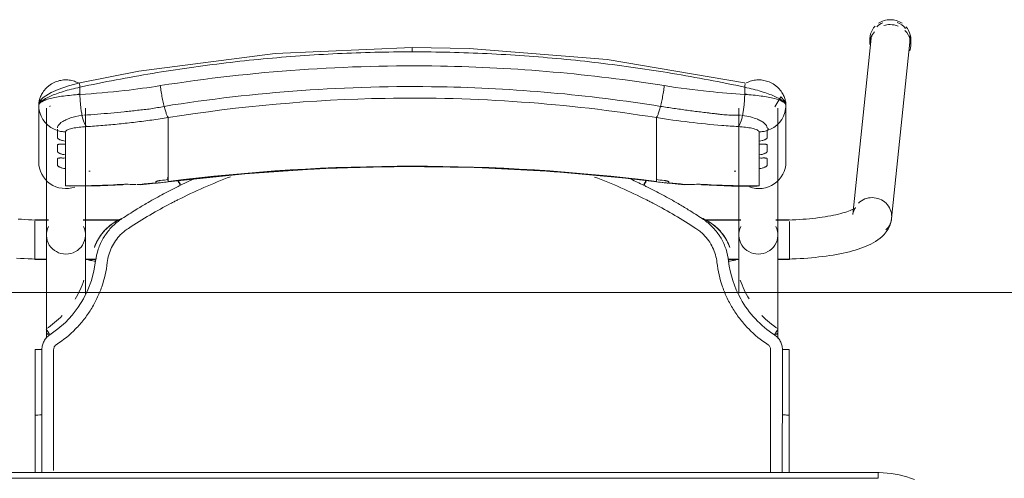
# Model space of a CAD drawing. Header units: metres. Extents: x 3 to 43.5, y -74 to -48.5.
# Tile 156 of 209: x 35.614 to 36.136, y -53.58 to -53.337. Entities that reach past the tile are written whole.
import ezdxf

# ---------------------------------------------------------------- set-up
doc = ezdxf.new("R2010")
doc.units = ezdxf.units.M
doc.layers.add('G-ANNO-SYMB', color=7, linetype='Continuous', lineweight=9)
doc.layers.add('I-FURN', color=7, linetype='Continuous', lineweight=18)

# ---------------------------------------------------------------- blocks, each defined once
blk = doc.blocks.new('ConjuntoParaAlunoTamanho6 - CJA06_ConjuntoParaAlunoTamanho6-V47-1PAV - FRIGORÍFICA')
at = {"layer": 'I-FURN', "color": 253, "true_color": 0xaaaaaa}
for p, q in [((0.24321, 0.29526), (0.23354, 0.20182)), ((0.24254, 0.29456), (0.24254, 0.29197)), ((0.25413, 0.19969), (0.2638, 0.29312)), ((0.2643, 0.29197), (0.2643, 0.29456)), ((-0.1979, 0.25969), (-0.1979, 0.22964)), ((-0.19734, 0.2558), (-0.19665, 0.25395)), ((-0.19385, 0.25812), (-0.19385, 0.19097)), ((-0.19207, 0.25896), (-0.19202, 0.25906)), ((-0.19202, 0.25906), (-0.19192, 0.25949)), ((-0.17315, 0.19097), (-0.17315, 0.25812)), ((0.17315, 0.25812), (0.17315, 0.19097)), ((0.19385, 0.19097), (0.19385, 0.25812)), ((0.19685, 0.25395), (0.19754, 0.2558)), ((0.1981, 0.22964), (0.1981, 0.25969)), ((-0.19665, 0.25395), (-0.1957, 0.25221)), ((-0.1957, 0.25221), (-0.19451, 0.25062)), ((-0.17493, 0.25435), (-0.17437, 0.25441)), ((-0.12923, 0.2438), (-0.12923, 0.25317)), ((0.12943, 0.2438), (0.12943, 0.25317)), ((0.17457, 0.25441), (0.17513, 0.25435)), ((0.19471, 0.25062), (0.1959, 0.25221)), ((0.1959, 0.25221), (0.19685, 0.25395)), ((-0.18366, 0.24073), (-0.18366, 0.23904)), ((-0.12923, 0.24214), (-0.12923, 0.2438)), ((-0.12923, 0.24214), (-0.12923, 0.23653)), ((0.12943, 0.24214), (0.12943, 0.2438)), ((0.12943, 0.24214), (0.12943, 0.23653)), ((0.18386, 0.23904), (0.18386, 0.24073)), ((-0.12923, 0.23653), (-0.12923, 0.23486)), ((-0.12923, 0.23486), (-0.12923, 0.22925)), ((0.12943, 0.23653), (0.12943, 0.23486)), ((0.12943, 0.23486), (0.12943, 0.22925)), ((-0.18366, 0.23345), (-0.18366, 0.23176)), ((0.18386, 0.23176), (0.18386, 0.23345)), ((-0.18366, 0.22617), (-0.18366, 0.21701)), ((-0.12923, 0.22925), (-0.12923, 0.22759)), ((-0.12923, 0.22759), (-0.12923, 0.22197)), ((0.12943, 0.22759), (0.12943, 0.22925)), ((0.12943, 0.22759), (0.12943, 0.22197)), ((0.18386, 0.21701), (0.18386, 0.22617)), ((-0.12923, 0.22197), (-0.12923, 0.22031)), ((-0.11598, 0.22048), (-0.1227, 0.21732)), ((0.12943, 0.22031), (0.12943, 0.22197)), ((-0.18366, 0.21701), (-0.1818, 0.21679)), ((-0.14414, 0.21757), (-0.12926, 0.21915)), ((0.12946, 0.21915), (0.14434, 0.21757)), ((0.17944, 0.21689), (0.18173, 0.21678)), ((-0.19271, 0.19894), (-0.2, 0.19894)), ((-0.2, 0.19844), (-0.2, 0.19411)), ((-0.19271, 0.19879), (-0.19385, 0.19879)), ((-0.19385, 0.19879), (-0.19385, 0.19845)), ((-0.19385, 0.19845), (-0.19385, 0.19764)), ((-0.15474, 0.19894), (-0.17429, 0.19894)), ((-0.15494, 0.19879), (-0.17429, 0.19879)), ((0.17429, 0.19894), (0.15474, 0.19894)), ((0.17429, 0.19879), (0.15494, 0.19879)), ((0.2, 0.19894), (0.19271, 0.19894)), ((0.19385, 0.19879), (0.19271, 0.19879)), ((0.19385, 0.19845), (0.19385, 0.19879)), ((0.19385, 0.19764), (0.19385, 0.19845)), ((-0.2, 0.19393), (-0.2, 0.18575)), ((-0.19385, 0.19367), (-0.19385, 0.1916)), ((0.19385, 0.1916), (0.19385, 0.19367)), ((0.2, 0.1938), (0.2, 0.19814)), ((0.2, 0.18573), (0.2, 0.19364)), ((-0.2, 0.18573), (-0.2, 0.17922)), ((-0.19385, 0.18688), (-0.19385, 0.18582)), ((-0.19385, 0.18371), (-0.19385, 0.18582)), ((0.19385, 0.18582), (0.19385, 0.18688)), ((0.19385, 0.18371), (0.19385, 0.18582)), ((0.2, 0.17794), (0.2, 0.1856)), ((-0.2, 0.17916), (-0.2, 0.17794)), ((-0.2, 0.17794), (-0.19377, 0.17794)), ((-0.19385, 0.17809), (-0.19385, 0.17951)), ((-0.17323, 0.17794), (-0.1676, 0.17794)), ((-0.17268, 0.17809), (-0.16757, 0.17809)), ((0.16757, 0.17809), (0.17268, 0.17809)), ((0.1676, 0.17794), (0.17323, 0.17794)), ((0.19377, 0.17794), (0.2, 0.17794)), ((0.19385, 0.17809), (0.19385, 0.17951)), ((-0.19385, 0.13857), (-0.19385, 0.13643)), ((0.19385, 0.13604), (0.19385, 0.13857)), ((-0.19983, 0.13021), (-0.19982, 0.0953)), ((0.19983, 0.13021), (0.19982, 0.0953)), ((-0.19982, 0.06488), (-0.19982, 0.0953)), ((-0.19982, 0.0953), (-0.19982, 0.09529)), ((-0.19623, 0.09556), (-0.19738, 0.09554)), ((0.19982, 0.06497), (0.19982, 0.0953)), ((0.247, 0.06497), (-0.247, 0.06497)), ((0.247, 0.06497), (-0.247, 0.06497)), ((0.247, 0.06497), (0.247, 0.06197))]:
    blk.add_line(p, q, dxfattribs=at)
at = {"layer": 'I-FURN', "color": 253, "true_color": 0xaaaaaa, "flags": 128}
for points in [[(0.0001, 0.2904), (-0.07267, 0.28721), (-0.14486, 0.2777), (-0.17603, 0.27161)], [(0.17623, 0.27161), (0.10331, 0.28398), (0.03018, 0.28985), (0.0001, 0.2904)], [(-0.17603, 0.27161), (-0.18218, 0.26997), (-0.18761, 0.26812), (-0.19131, 0.26652), (-0.19557, 0.2639), (-0.19708, 0.26226), (-0.19765, 0.26113), (-0.1979, 0.25971)], [(-0.17607, 0.26928), (-0.17607, 0.26831), (-0.17607, 0.26734), (-0.17607, 0.26637), (-0.17607, 0.2654)], [(0.17627, 0.2654), (0.17627, 0.26637), (0.17627, 0.26734), (0.17627, 0.26831), (0.17627, 0.26928)], [(0.1981, 0.25971), (0.19792, 0.26092), (0.19739, 0.26208), (0.1954, 0.2642), (0.19227, 0.25896)], [(-0.1979, 0.24468), (-0.1979, 0.2522), (-0.1979, 0.25971)], [(-0.1979, 0.25883), (-0.1979, 0.25218), (-0.1979, 0.24467), (-0.1979, 0.23715), (-0.1979, 0.22964)], [(-0.19787, 0.25883), (-0.19776, 0.25773), (-0.19734, 0.2558)], [(0.19754, 0.2558), (0.19796, 0.25773), (0.19807, 0.25883)], [(0.1981, 0.25971), (0.1981, 0.2522), (0.1981, 0.24468)], [(0.1981, 0.22964), (0.1981, 0.23715), (0.1981, 0.24467), (0.1981, 0.25218), (0.1981, 0.25883)], [(-0.19451, 0.25062), (-0.19311, 0.2492), (-0.19152, 0.24799)], [(0.19172, 0.24799), (0.19331, 0.2492), (0.19471, 0.25062)], [(-0.19152, 0.24799), (-0.18977, 0.24701), (-0.1879, 0.24628)], [(-0.1879, 0.24243), (-0.1879, 0.24339), (-0.1879, 0.24435), (-0.1879, 0.24532), (-0.1879, 0.24628)], [(-0.18366, 0.24561), (-0.18366, 0.24439), (-0.18366, 0.24317), (-0.18366, 0.24195), (-0.18366, 0.24073)], [(0.18386, 0.24073), (0.18386, 0.24195), (0.18386, 0.24317), (0.18386, 0.24439), (0.18386, 0.24561)], [(0.1881, 0.24628), (0.18997, 0.24701), (0.19172, 0.24799)], [(0.1881, 0.24628), (0.1881, 0.24532), (0.1881, 0.24435), (0.1881, 0.24339), (0.1881, 0.24243)], [(-0.1879, 0.23515), (-0.1879, 0.23603), (-0.1879, 0.23692), (-0.1879, 0.2378), (-0.1879, 0.23868)], [(-0.18366, 0.23904), (-0.18366, 0.23764), (-0.18366, 0.23624), (-0.18366, 0.23485), (-0.18366, 0.23345)], [(0.18386, 0.23345), (0.18386, 0.23485), (0.18386, 0.23624), (0.18386, 0.23764), (0.18386, 0.23904)], [(0.1881, 0.23868), (0.1881, 0.2378), (0.1881, 0.23692), (0.1881, 0.23603), (0.1881, 0.23515)], [(-0.1879, 0.22787), (-0.1879, 0.22876), (-0.1879, 0.22964), (-0.1879, 0.23052), (-0.1879, 0.23141)], [(-0.18366, 0.23176), (-0.18366, 0.23036), (-0.18366, 0.22897), (-0.18366, 0.22757), (-0.18366, 0.22617)], [(0.18386, 0.22617), (0.18386, 0.22757), (0.18386, 0.22897), (0.18386, 0.23036), (0.18386, 0.23176)], [(0.1881, 0.23141), (0.1881, 0.23052), (0.1881, 0.22964), (0.1881, 0.22876), (0.1881, 0.22787)], [(-0.12926, 0.21915), (-0.08865, 0.22342), (-0.0479, 0.2261), (-0.00707, 0.22717), (0.03376, 0.22666), (0.07455, 0.22454), (0.11521, 0.22083), (0.12946, 0.21915)], [(-0.12923, 0.22031), (-0.12923, 0.22007), (-0.12923, 0.21984), (-0.12923, 0.21961), (-0.12923, 0.21937)], [(0.12943, 0.21937), (0.12943, 0.21961), (0.12943, 0.21984), (0.12943, 0.22007), (0.12943, 0.22031)], [(-0.18111, 0.21677), (-0.16533, 0.21701), (-0.15331, 0.21761)], [(-0.1359, 0.2187), (-0.1359, 0.21878), (-0.1359, 0.21886), (-0.1359, 0.21893), (-0.1359, 0.21901)], [(0.1361, 0.21901), (0.1361, 0.21893), (0.1361, 0.21886), (0.1361, 0.21878), (0.1361, 0.2187)], [(0.15351, 0.21761), (0.16928, 0.2169), (0.18131, 0.21677)], [(0.18173, 0.21678), (0.18279, 0.21686), (0.18386, 0.21701)], [(-0.2088, 0.1994), (-0.207, 0.19926), (-0.20518, 0.19913), (-0.20334, 0.19903), (-0.20148, 0.19894), (-0.19961, 0.19888), (-0.19772, 0.19883), (-0.19583, 0.1988), (-0.19394, 0.19879), (-0.19385, 0.19879)], [(0.23507, 0.20536), (0.23501, 0.20531), (0.23482, 0.20518), (0.23451, 0.20499), (0.23408, 0.20476), (0.23355, 0.20449), (0.23291, 0.2042), (0.23217, 0.20389), (0.23133, 0.20358), (0.23041, 0.20326), (0.22941, 0.20294), (0.22832, 0.20262), (0.22717, 0.2023), (0.22594, 0.20199), (0.22464, 0.20169), (0.22328, 0.2014), (0.22186, 0.20112), (0.22039, 0.20086), (0.21886, 0.2006), (0.21729, 0.20036), (0.21567, 0.20014), (0.214, 0.19993), (0.2123, 0.19973), (0.21057, 0.19956), (0.2088, 0.1994), (0.207, 0.19926), (0.20518, 0.19913), (0.20334, 0.19903), (0.20148, 0.19894), (0.19961, 0.19888), (0.19772, 0.19883), (0.19583, 0.1988), (0.19394, 0.19879), (0.19385, 0.19879)], [(0.23354, 0.20182), (0.23373, 0.20287), (0.23403, 0.20376), (0.23437, 0.20445), (0.23469, 0.20492), (0.23492, 0.20521), (0.23505, 0.20534), (0.23507, 0.20536)], [(-0.20967, 0.1787), (-0.20763, 0.17855), (-0.20558, 0.17842), (-0.20352, 0.17831), (-0.20144, 0.17823), (-0.19935, 0.17816), (-0.19725, 0.17811), (-0.19515, 0.17809), (-0.19385, 0.17809)], [(0.25413, 0.19969), (0.25375, 0.19762), (0.25311, 0.19572), (0.25226, 0.19403), (0.25129, 0.19256), (0.25023, 0.19128), (0.24913, 0.19017), (0.24799, 0.18919), (0.24683, 0.18832), (0.24563, 0.18753), (0.24441, 0.18681), (0.24316, 0.18615), (0.24188, 0.18553), (0.24055, 0.18496), (0.23919, 0.18441), (0.23778, 0.1839), (0.23633, 0.18341), (0.23483, 0.18295), (0.2333, 0.18251), (0.23171, 0.1821), (0.23008, 0.1817), (0.22841, 0.18133), (0.2267, 0.18098), (0.22495, 0.18064), (0.22315, 0.18033), (0.22132, 0.18004), (0.21946, 0.17976), (0.21756, 0.17951), (0.21562, 0.17928), (0.21366, 0.17906), (0.21168, 0.17887), (0.20967, 0.1787), (0.20763, 0.17855), (0.20558, 0.17842), (0.20352, 0.17831), (0.20144, 0.17823), (0.19935, 0.17816), (0.19725, 0.17811), (0.19515, 0.17809), (0.19385, 0.17809)], [(-0.19385, 0.13857), (-0.19385, 0.14057), (-0.19385, 0.14257), (-0.19385, 0.14457), (-0.19385, 0.14656), (-0.19385, 0.14855), (-0.19385, 0.15053), (-0.19385, 0.15249), (-0.19385, 0.15444), (-0.19385, 0.15637), (-0.19385, 0.15827), (-0.19385, 0.16015), (-0.19385, 0.162), (-0.19385, 0.16382), (-0.19385, 0.1656), (-0.19385, 0.16735), (-0.19385, 0.16905), (-0.19385, 0.17071), (-0.19385, 0.17233), (-0.19385, 0.1739), (-0.19385, 0.17541), (-0.19385, 0.17687), (-0.19385, 0.17828), (-0.19385, 0.17963), (-0.19385, 0.18092), (-0.19385, 0.18215), (-0.19385, 0.18331), (-0.19385, 0.18441), (-0.19385, 0.18544), (-0.19385, 0.1864), (-0.19385, 0.18729), (-0.19385, 0.1881), (-0.19385, 0.18885), (-0.19385, 0.18951), (-0.19385, 0.19011), (-0.19385, 0.19062), (-0.19385, 0.19097)], [(-0.17315, 0.19097), (-0.17315, 0.19051), (-0.17315, 0.18998), (-0.17315, 0.18937), (-0.17315, 0.18869), (-0.17315, 0.18793), (-0.17315, 0.1871), (-0.17315, 0.18619), (-0.17315, 0.18522), (-0.17315, 0.18417), (-0.17315, 0.18306), (-0.17315, 0.18188), (-0.17315, 0.18064), (-0.17315, 0.17934), (-0.17315, 0.17798), (-0.17315, 0.17656), (-0.17315, 0.17508), (-0.17315, 0.17355), (-0.17315, 0.17198), (-0.17315, 0.17035), (-0.17315, 0.16868), (-0.17315, 0.16696), (-0.17315, 0.16521), (-0.17315, 0.16342), (-0.17315, 0.16159), (-0.17315, 0.15974)], [(0.17315, 0.16015), (0.17315, 0.162), (0.17315, 0.16382), (0.17315, 0.1656), (0.17315, 0.16735), (0.17315, 0.16905), (0.17315, 0.17071), (0.17315, 0.17233), (0.17315, 0.1739), (0.17315, 0.17541), (0.17315, 0.17687), (0.17315, 0.17828), (0.17315, 0.17963), (0.17315, 0.18092), (0.17315, 0.18215), (0.17315, 0.18331), (0.17315, 0.18441), (0.17315, 0.18544), (0.17315, 0.1864), (0.17315, 0.18729), (0.17315, 0.1881), (0.17315, 0.18885), (0.17315, 0.18951), (0.17315, 0.19011), (0.17315, 0.19062), (0.17315, 0.19097)], [(0.19385, 0.19097), (0.19385, 0.19051), (0.19385, 0.18998), (0.19385, 0.18937), (0.19385, 0.18869), (0.19385, 0.18793), (0.19385, 0.1871), (0.19385, 0.18619), (0.19385, 0.18522), (0.19385, 0.18417), (0.19385, 0.18306), (0.19385, 0.18188), (0.19385, 0.18064), (0.19385, 0.17934), (0.19385, 0.17798), (0.19385, 0.17656), (0.19385, 0.17508), (0.19385, 0.17355), (0.19385, 0.17198), (0.19385, 0.17035), (0.19385, 0.16868), (0.19385, 0.16696), (0.19385, 0.16521), (0.19385, 0.16342), (0.19385, 0.16159), (0.19385, 0.15974), (0.19385, 0.15785), (0.19385, 0.15594), (0.19385, 0.15401), (0.19385, 0.15206), (0.19385, 0.15009), (0.19385, 0.14811), (0.19385, 0.14612), (0.19385, 0.14413), (0.19385, 0.14213), (0.19385, 0.14013), (0.19385, 0.13857)], [(-0.16841, 0.18438), (-0.16841, 0.18437), (-0.16841, 0.18435), (-0.16841, 0.18434), (-0.16841, 0.18432)], [(0.16841, 0.18432), (0.16841, 0.18434), (0.16841, 0.18435), (0.16841, 0.18437), (0.16841, 0.18438)], [(-0.16774, 0.17706), (-0.16861, 0.17188), (-0.16997, 0.16679), (-0.17181, 0.16185), (-0.17415, 0.15713), (-0.17693, 0.15265), (-0.18013, 0.14846), (-0.18374, 0.14461), (-0.18771, 0.14113), (-0.19199, 0.13805)], [(-0.19623, 0.13025), (-0.19623, 0.12331), (-0.19623, 0.11637), (-0.19623, 0.10942), (-0.19623, 0.10249), (-0.19623, 0.09556)], [(0.19623, 0.13025), (0.19623, 0.12639), (0.19623, 0.12254), (0.19623, 0.11868), (0.19623, 0.11483), (0.19623, 0.11097), (0.19623, 0.10712), (0.19623, 0.10327), (0.19623, 0.09941), (0.19623, 0.09556)], [(-0.19738, 0.09554), (-0.19841, 0.0955), (-0.1992, 0.09544), (-0.19969, 0.09537), (-0.19982, 0.0953)], [(0.2662, 0.06136), (0.26421, 0.06209), (0.2622, 0.06274), (0.26015, 0.06331), (0.25809, 0.06379), (0.25601, 0.0642), (0.25391, 0.06451), (0.25181, 0.06475), (0.24969, 0.0649), (0.24757, 0.06496), (0.247, 0.06497)], [(0.247, 0.06197), (0.1235, 0.06197), (0, 0.06197), (-0.1235, 0.06197), (-0.247, 0.06197)], [(-0.247, 0.06197), (-0.1235, 0.06197), (0, 0.06197), (0.1235, 0.06197), (0.247, 0.06197)]]:
    blk.add_lwpolyline(points, dxfattribs=at)
at = {"layer": 'I-FURN', "color": 253, "true_color": 0xaaaaaa}
for centre, major_axis, ratio, start_param, end_param in [((0.25351, 0.29419), (-0.01029, 0.00107), 0.967158, 5.223081, 5.597593), ((0.25342, 0.29456), (0.01088, 0), 0.965926, 1.570796, 2.182166), ((0.25342, 0.29456), (-0.01088, 0), 0.965926, 4.098128, 4.712389), ((0.25351, 0.29419), (-0.01029, 0.00107), 0.967158, 3.921544, 4.46746), ((0.25342, 0.29456), (0.01088, 0), 0.965926, 2.404321, 3.312013), ((0.25342, 0.29197), (0.01088, 0), 0.965926, 2.446266, 3.141593), ((0.25342, 0.29197), (0.01088, 0), 0.965926, 1.581694, 1.883969), ((0.25342, 0.29197), (0.01088, 0), 0.965926, 1.176355, 1.570796), ((0.25342, 0.29197), (0.01088, 0), 0.965926, 5.959867, 7.062609), ((0.25342, 0.29456), (0.01088, 0), 0.965926, 6.052088, 6.985956), ((0.25351, 0.29419), (-0.01029, 0.00107), 0.967158, 6.102343, 6.382991), ((0.25351, 0.29419), (-0.01029, 0.00107), 0.967158, 3.141593, 3.502975), ((-0.1835, 0.22964), (-0.0144, 0), 0.978148, 0, 1.909658), ((0.0001, -0.77117), (1.0209, 0), 0.978148, 1.443771, 1.697822), ((0.1837, 0.22964), (0.0144, 0), 0.978148, 4.362105, 6.283185), ((-0.17927, 0.60128), (0.385, 0), 0.978148, 4.732926, 4.735013), ((0.0001, -0.77159), (1.0211, 0), 0.978148, 1.634309, 1.697822), ((0.0001, -0.77159), (1.0211, 0), 0.978148, 1.443771, 1.633569), ((0.17947, 0.60128), (0.385, 0), 0.978148, 4.689765, 4.691852), ((-0.17927, 0.60356), (0.395, 0), 0.978148, 4.828782, 4.839414), ((-0.1305, 0.22908), (-0.00124, 0.00992), 0.026339, 2.463316, 2.789234), ((0.17947, 0.60356), (0.395, 0), 0.978148, 4.585364, 4.595996), ((-0.17927, 0.60336), (0.395, 0), 0.978148, 4.701279, 4.780293), ((-0.14501, 0.22754), (-0.00087, 0.00996), 0.018501, 2.957526, 3.350225), ((-0.17927, 0.60263), (0.395, 0), 0.978148, 4.801491, 4.822541), ((-0.17927, 0.60221), (0.3948, 0), 0.978148, 4.828842, 4.839414), ((0.17947, 0.60221), (0.3948, 0), 0.978148, 4.585364, 4.595936), ((0.17947, 0.60263), (0.395, 0), 0.978148, 4.602237, 4.623287), ((0.14521, 0.22754), (0.00087, 0.00996), 0.018501, 2.93296, 3.325659), ((0.17947, 0.60336), (0.395, 0), 0.978148, 4.644485, 4.723499), ((0.24383, 0.20075), (-0.01029, 0.00107), 0.967158, 4.812195, 5.597593), ((0.24383, 0.20075), (-0.01029, 0.00107), 0.967158, 3.241398, 4.812195), ((0.24383, 0.20075), (-0.01029, 0.00107), 0.967158, 2.456, 3.241398), ((-0.1835, 0.19097), (0.01035, 0), 0.978148, 2.686587, 4.712389), ((-0.1835, 0.19097), (0.01035, 0), 0.978148, 4.712389, 6.738191), ((0.1835, 0.19097), (0.01035, 0), 0.978148, 2.686587, 4.712389), ((0.1835, 0.19097), (0.01035, 0), 0.978148, 4.712389, 6.738191), ((-0.1835, 0.13857), (0.01035, 0), 0.069756, 2.648425, 3.665191), ((0.1835, 0.13857), (0.01035, 0), 0.069756, 5.759587, 6.776353)]:
    blk.add_ellipse(centre, major_axis=major_axis, ratio=ratio, start_param=start_param, end_param=end_param, dxfattribs=at)
for points in [[(-0.03953, 0.28708), (-0.04612, 0.28677), (-0.05271, 0.28638), (-0.05929, 0.28591)], [(-0.01972, 0.28779), (-0.02633, 0.28763), (-0.03293, 0.2874), (-0.03953, 0.28708)], [(0.0001, 0.28802), (-0.00651, 0.28802), (-0.01312, 0.28795), (-0.01972, 0.28779)], [(0.0001, 0.29036), (0.0001, 0.29029), (0.0001, 0.29001), (0.0001, 0.28916), (0.0001, 0.28841), (0.0001, 0.28802)], [(0.01992, 0.28779), (0.01332, 0.28795), (0.00671, 0.28802), (0.0001, 0.28802)], [(0.03973, 0.28708), (0.03313, 0.2874), (0.02653, 0.28763), (0.01992, 0.28779)], [(0.0595, 0.28591), (0.05292, 0.28638), (0.04633, 0.28677), (0.03973, 0.28708)], [(-0.09864, 0.28217), (-0.10517, 0.28139), (-0.11169, 0.28054), (-0.11819, 0.27961)], [(-0.07901, 0.28427), (-0.08557, 0.28365), (-0.09211, 0.28295), (-0.09864, 0.28217)], [(-0.05929, 0.28591), (-0.06588, 0.28544), (-0.07245, 0.28489), (-0.07901, 0.28427)], [(0.07921, 0.28427), (0.07265, 0.28489), (0.06608, 0.28544), (0.0595, 0.28591)], [(0.09885, 0.28217), (0.09232, 0.28294), (0.08577, 0.28365), (0.07921, 0.28427)], [(0.11839, 0.27961), (0.11189, 0.28054), (0.10538, 0.28139), (0.09885, 0.28217)], [(-0.13762, 0.27661), (-0.14407, 0.27553), (-0.15051, 0.27438), (-0.15692, 0.27316)], [(-0.11819, 0.27961), (-0.12468, 0.27869), (-0.13116, 0.27768), (-0.13762, 0.27661)], [(0.13782, 0.27661), (0.13136, 0.27768), (0.12489, 0.27868), (0.11839, 0.27961)], [(0.15712, 0.27316), (0.15071, 0.27438), (0.14427, 0.27553), (0.13782, 0.27661)], [(-0.15692, 0.27316), (-0.16332, 0.27194), (-0.16971, 0.27065), (-0.17607, 0.26928)], [(0.17627, 0.26928), (0.16991, 0.27065), (0.16353, 0.27194), (0.15712, 0.27316)], [(0.17627, 0.26928), (0.17633, 0.26966), (0.17642, 0.27037), (0.17644, 0.2712), (0.17636, 0.27149), (0.1763, 0.27156)], [(-0.13346, 0.2701), (-0.13339, 0.26956), (-0.13324, 0.26848), (-0.133, 0.26684), (-0.13272, 0.2652), (-0.13242, 0.26359), (-0.13211, 0.26203), (-0.13178, 0.26053), (-0.13155, 0.25959), (-0.13144, 0.25914)], [(0.13164, 0.25914), (0.13175, 0.25959), (0.13198, 0.26053), (0.13231, 0.26203), (0.13262, 0.26359), (0.13292, 0.2652), (0.1332, 0.26684), (0.13344, 0.26848), (0.13359, 0.26956), (0.13366, 0.2701)], [(-0.17607, 0.2654), (-0.17914, 0.26523), (-0.18504, 0.2647), (-0.19219, 0.26337), (-0.19682, 0.26165), (-0.1979, 0.26035), (-0.1979, 0.25969)], [(-0.17609, 0.26577), (-0.1767, 0.26561), (-0.17731, 0.26545), (-0.17791, 0.26528)], [(-0.17607, 0.2654), (-0.17606, 0.26498), (-0.17604, 0.26413), (-0.17598, 0.26285), (-0.1759, 0.26156), (-0.17579, 0.26028), (-0.17566, 0.25902), (-0.17551, 0.25778), (-0.17533, 0.25659), (-0.17514, 0.25544), (-0.175, 0.25471), (-0.17493, 0.25435)], [(0.17513, 0.25435), (0.1752, 0.25471), (0.17534, 0.25544), (0.17553, 0.25659), (0.17571, 0.25778), (0.17586, 0.25902), (0.17599, 0.26028), (0.1761, 0.26156), (0.17618, 0.26285), (0.17624, 0.26413), (0.17626, 0.26498), (0.17627, 0.2654)], [(0.1981, 0.25969), (0.1981, 0.26035), (0.19703, 0.26165), (0.19239, 0.26338), (0.18523, 0.2647), (0.17934, 0.26523), (0.17627, 0.2654)], [(0.17811, 0.26528), (0.17751, 0.26545), (0.1769, 0.26561), (0.17629, 0.26577)], [(-0.12923, 0.25317), (-0.12932, 0.25327), (-0.1295, 0.25353), (-0.1298, 0.25409), (-0.13011, 0.25481), (-0.13044, 0.25568), (-0.13077, 0.2567), (-0.1311, 0.25786), (-0.13133, 0.2587), (-0.13144, 0.25914)], [(0.12943, 0.25317), (0.12952, 0.25327), (0.1297, 0.25353), (0.13, 0.25409), (0.13031, 0.25481), (0.13064, 0.25568), (0.13097, 0.2567), (0.1313, 0.25786), (0.13153, 0.2587), (0.13164, 0.25914)], [(-0.17493, 0.25435), (-0.17484, 0.25392), (-0.17465, 0.25308), (-0.17435, 0.25195), (-0.17403, 0.25093), (-0.17369, 0.25006), (-0.17335, 0.24934), (-0.173, 0.24877), (-0.17277, 0.2485), (-0.17265, 0.2484)], [(-0.14661, 0.25076), (-0.14806, 0.25058), (-0.14951, 0.25042), (-0.15095, 0.25026)], [(-0.14226, 0.2513), (-0.14371, 0.25111), (-0.14516, 0.25093), (-0.14661, 0.25076)], [(0.17285, 0.2484), (0.17297, 0.2485), (0.1732, 0.24877), (0.17355, 0.24934), (0.17389, 0.25006), (0.17423, 0.25093), (0.17455, 0.25195), (0.17485, 0.25308), (0.17504, 0.25392), (0.17513, 0.25435)], [(-0.1879, 0.24628), (-0.18756, 0.24617), (-0.18687, 0.24599), (-0.18581, 0.24578), (-0.18474, 0.24565), (-0.18402, 0.24561), (-0.18366, 0.24561)], [(-0.16398, 0.24902), (-0.16687, 0.24878), (-0.16977, 0.24858), (-0.17265, 0.2484)], [(-0.15964, 0.24939), (-0.16109, 0.24926), (-0.16254, 0.24913), (-0.16398, 0.24902)], [(-0.1553, 0.2498), (-0.15675, 0.24966), (-0.15819, 0.24952), (-0.15964, 0.24939)], [(-0.15095, 0.25026), (-0.1524, 0.2501), (-0.15385, 0.24995), (-0.1553, 0.2498)], [(0.18386, 0.24561), (0.18422, 0.24561), (0.18494, 0.24565), (0.18601, 0.24578), (0.18707, 0.24599), (0.18776, 0.24617), (0.1881, 0.24628)], [(-0.1359, 0.21901), (-0.1359, 0.21905), (-0.13586, 0.21912), (-0.13573, 0.21923), (-0.13549, 0.21935), (-0.13518, 0.21946), (-0.13479, 0.21957), (-0.13436, 0.21967), (-0.1339, 0.21974), (-0.13357, 0.21979), (-0.1334, 0.21981)], [(-0.09625, 0.22184), (-0.10584, 0.21825), (-0.1152, 0.21414), (-0.12434, 0.2095)], [(-0.12335, 0.21813), (-0.12356, 0.21856), (-0.12377, 0.21898), (-0.12395, 0.21936)], [(0.12434, 0.2095), (0.11529, 0.21408), (0.10607, 0.21814), (0.09666, 0.22168)], [(0.11594, 0.2205), (0.11821, 0.21947), (0.12046, 0.21841), (0.1227, 0.21732)], [(0.1227, 0.21732), (0.12291, 0.21776), (0.12336, 0.21866), (0.12377, 0.21945), (0.12395, 0.2198)], [(0.12395, 0.21936), (0.12377, 0.21898), (0.12356, 0.21856), (0.12335, 0.21813)], [(0.1336, 0.21981), (0.13377, 0.21979), (0.1341, 0.21974), (0.13456, 0.21967), (0.13499, 0.21957), (0.13538, 0.21946), (0.13569, 0.21935), (0.13593, 0.21923), (0.13606, 0.21912), (0.1361, 0.21905), (0.1361, 0.21901)], [(-0.15397, 0.21772), (-0.15349, 0.21752), (-0.153, 0.21758), (-0.15247, 0.21788)], [(-0.14577, 0.21777), (-0.14522, 0.21777), (-0.14467, 0.21778), (-0.14412, 0.21779)], [(-0.12436, 0.21651), (-0.12717, 0.21512), (-0.13276, 0.21224), (-0.13826, 0.20916), (-0.14098, 0.20758)], [(-0.13585, 0.2186), (-0.13587, 0.21862), (-0.13589, 0.21865), (-0.1359, 0.21868), (-0.1359, 0.2187)], [(-0.1227, 0.21732), (-0.12297, 0.21719), (-0.12353, 0.21692), (-0.12408, 0.21665), (-0.12436, 0.21651)], [(-0.12289, 0.21723), (-0.12304, 0.21753), (-0.12319, 0.21783), (-0.12334, 0.21813)], [(0.12436, 0.21651), (0.12408, 0.21665), (0.12353, 0.21692), (0.12297, 0.21719), (0.1227, 0.21732)], [(0.12334, 0.21813), (0.12319, 0.21783), (0.12304, 0.21753), (0.12289, 0.21723)], [(0.14098, 0.20758), (0.13826, 0.20916), (0.13276, 0.21224), (0.12717, 0.21512), (0.12436, 0.21651)], [(0.1361, 0.2187), (0.1361, 0.21868), (0.13609, 0.21865), (0.13607, 0.21862), (0.13605, 0.2186)], [(0.14432, 0.21779), (0.14576, 0.21776), (0.1486, 0.21775), (0.15133, 0.21782), (0.15267, 0.21788)], [(0.15267, 0.21788), (0.1532, 0.21758), (0.15369, 0.21752), (0.15417, 0.21772)], [(-0.12434, 0.2095), (-0.12494, 0.2092), (-0.12615, 0.20858), (-0.12737, 0.20794), (-0.12798, 0.20762)], [(0.12798, 0.20762), (0.12738, 0.20794), (0.12617, 0.20857), (0.12495, 0.20919), (0.12434, 0.2095)], [(-0.14638, 0.20431), (-0.14762, 0.20355), (-0.1501, 0.202), (-0.15256, 0.20043), (-0.15378, 0.19963)], [(-0.12798, 0.20762), (-0.13157, 0.20574), (-0.13889, 0.20168), (-0.14651, 0.19698), (-0.1504, 0.19445)], [(-0.14098, 0.20758), (-0.14188, 0.20704), (-0.14368, 0.20597), (-0.14546, 0.20487), (-0.14635, 0.20432)], [(0.1504, 0.19445), (0.14673, 0.19684), (0.13935, 0.20142), (0.13181, 0.20561), (0.12798, 0.20762)], [(0.14635, 0.20432), (0.14546, 0.20487), (0.14368, 0.20597), (0.14188, 0.20704), (0.14098, 0.20758)], [(0.15378, 0.19963), (0.15256, 0.20043), (0.1501, 0.202), (0.14762, 0.20355), (0.14638, 0.20431)], [(-0.15378, 0.19963), (-0.1555, 0.19851), (-0.15869, 0.19594), (-0.16134, 0.1928), (-0.1625, 0.1911)], [(-0.1568, 0.1982), (-0.15576, 0.1988), (-0.15475, 0.1993), (-0.15376, 0.19971)], [(0.15863, 0.1971), (0.15703, 0.19822), (0.15531, 0.19916), (0.1535, 0.1999)], [(0.15374, 0.19972), (0.15472, 0.19931), (0.15575, 0.19881), (0.1568, 0.1982)], [(0.1625, 0.1911), (0.16134, 0.1928), (0.15869, 0.19594), (0.1555, 0.19851), (0.15378, 0.19963)], [(-0.16501, 0.19076), (-0.16447, 0.19151), (-0.16331, 0.19295), (-0.16135, 0.19493), (-0.15919, 0.19669), (-0.15764, 0.19771), (-0.15683, 0.19818)], [(-0.1504, 0.19445), (-0.15113, 0.19396), (-0.15256, 0.19293), (-0.15386, 0.19174), (-0.15448, 0.19112)], [(0.15448, 0.19112), (0.15386, 0.19174), (0.15256, 0.19292), (0.15114, 0.19396), (0.1504, 0.19445)], [(-0.16371, 0.18924), (-0.16479, 0.18738), (-0.16656, 0.18343), (-0.1675, 0.1792), (-0.16774, 0.17706)], [(-0.1625, 0.1911), (-0.16271, 0.1908), (-0.16313, 0.19018), (-0.16352, 0.18955), (-0.16371, 0.18924)], [(-0.15448, 0.19112), (-0.15645, 0.18912), (-0.15969, 0.18452), (-0.16124, 0.17915), (-0.16156, 0.17636)], [(0.16156, 0.17636), (0.16124, 0.17915), (0.15968, 0.18454), (0.15645, 0.18912), (0.15448, 0.19112)], [(0.16371, 0.18924), (0.16352, 0.18955), (0.16313, 0.19018), (0.16271, 0.1908), (0.1625, 0.1911)], [(0.16774, 0.17706), (0.1675, 0.1792), (0.16656, 0.18343), (0.16479, 0.18738), (0.16371, 0.18924)], [(0.16501, 0.19076), (0.16537, 0.19026), (0.16604, 0.18925), (0.16695, 0.18767), (0.16775, 0.18603), (0.1682, 0.1849), (0.16841, 0.18432)], [(-0.16774, 0.17706), (-0.16823, 0.17712), (-0.16921, 0.17725), (-0.17046, 0.17746), (-0.17128, 0.17766), (-0.17147, 0.17776), (-0.17146, 0.1778)], [(0.17146, 0.1778), (0.17147, 0.17776), (0.17128, 0.17766), (0.17046, 0.17746), (0.16921, 0.17725), (0.16823, 0.17712), (0.16774, 0.17706)], [(0.1786, 0.15703), (0.17667, 0.16018), (0.1751, 0.16355), (0.1739, 0.16704)], [(-0.17391, 0.16699), (-0.17512, 0.16348), (-0.17671, 0.16011), (-0.17864, 0.15696)], [(-0.1854, 0.14823), (-0.18797, 0.14558), (-0.19084, 0.14321), (-0.19391, 0.14119)], [(0.19391, 0.14119), (0.19084, 0.14321), (0.18795, 0.1456), (0.18537, 0.14827)], [(-0.19391, 0.14119), (-0.19393, 0.14119), (-0.19385, 0.14103), (-0.19344, 0.14033), (-0.19278, 0.13928), (-0.19225, 0.13846), (-0.19199, 0.13805)], [(0.19199, 0.13805), (0.19225, 0.13846), (0.19278, 0.13928), (0.19344, 0.14033), (0.19385, 0.14103), (0.19393, 0.14119), (0.19391, 0.14119)], [(-0.19199, 0.13805), (-0.19265, 0.13762), (-0.19383, 0.13663), (-0.19519, 0.13473), (-0.19604, 0.13255), (-0.19622, 0.13104), (-0.19623, 0.13025)], [(0.19623, 0.13025), (0.19622, 0.13104), (0.19604, 0.13255), (0.19519, 0.13473), (0.19383, 0.13663), (0.19265, 0.13762), (0.19199, 0.13805)], [(-0.18863, 0.13277), (-0.18884, 0.13263), (-0.18922, 0.13231), (-0.18966, 0.1317), (-0.18994, 0.13099), (-0.19, 0.1305), (-0.19, 0.13025)], [(0.19, 0.13025), (0.19, 0.1305), (0.18994, 0.13099), (0.18966, 0.1317), (0.18922, 0.13231), (0.18884, 0.13263), (0.18863, 0.13277)], [(-0.19623, 0.13025), (-0.19672, 0.13025), (-0.1977, 0.13025), (-0.19891, 0.13024), (-0.19969, 0.13022), (-0.19984, 0.13021), (-0.19982, 0.1302)], [(-0.19982, 0.12147), (-0.19982, 0.12438), (-0.19982, 0.12729), (-0.19982, 0.1302)], [(-0.19982, 0.1302), (-0.19982, 0.12438), (-0.19982, 0.11273), (-0.19982, 0.1011), (-0.19982, 0.09529)], [(0.19, 0.09555), (0.19, 0.09868), (0.19, 0.10482), (0.19, 0.11314), (0.19, 0.12173), (0.19, 0.1274), (0.19, 0.13025)], [(0.19982, 0.1302), (0.19984, 0.13021), (0.19969, 0.13022), (0.19891, 0.13024), (0.1977, 0.13025), (0.19672, 0.13025), (0.19623, 0.13025)], [(0.19982, 0.1302), (0.19982, 0.12729), (0.19982, 0.12438), (0.19982, 0.12147)], [(0.19982, 0.09529), (0.19982, 0.1011), (0.19982, 0.11273), (0.19982, 0.12438), (0.19982, 0.1302)], [(-0.19982, 0.09528), (-0.19982, 0.1011), (-0.19982, 0.10691), (-0.19982, 0.11273)], [(0.19982, 0.11273), (0.19982, 0.10691), (0.19982, 0.1011), (0.19982, 0.09528)], [(-0.19982, 0.09529), (-0.19982, 0.08515), (-0.19982, 0.07502), (-0.19982, 0.06488)], [(0.19623, 0.09556), (0.19662, 0.09556), (0.19701, 0.09556), (0.19738, 0.09555)], [(0.19738, 0.09555), (0.19775, 0.09554), (0.1981, 0.09553), (0.19841, 0.09551)], [(0.19982, 0.0953), (0.19982, 0.0953), (0.19982, 0.09529), (0.19982, 0.09529)], [(0.19982, 0.06497), (0.19982, 0.07507), (0.19982, 0.08518), (0.19982, 0.09529)], [(-0.19982, 0.06488), (-0.19982, 0.06837), (-0.19982, 0.07185), (-0.19982, 0.07534)], [(0.19982, 0.07534), (0.19982, 0.07188), (0.19982, 0.06842), (0.19982, 0.06497)]]:
    blk.add_open_spline(points, degree=3, dxfattribs=at)
for points, knots in [([(-0.13346, 0.2701), (-0.0847, 0.2778), (0.00519, 0.28415), (0.09466, 0.27626), (0.13366, 0.2701)], [-1, -1, -1, -1, -0.444444, 0, 0, 0, 0]), ([(-0.1979, 0.25971), (-0.1979, 0.26019), (-0.19783, 0.26127), (-0.19747, 0.26287), (-0.19695, 0.2643), (-0.19642, 0.26543), (-0.19585, 0.26637), (-0.19534, 0.26711), (-0.19492, 0.26766), (-0.19447, 0.26819), (-0.19382, 0.2689), (-0.19291, 0.26975), (-0.1919, 0.27053), (-0.19105, 0.27107), (-0.1904, 0.27144), (-0.18973, 0.27177), (-0.18883, 0.27217), (-0.18719, 0.27275), (-0.18474, 0.2732), (-0.18174, 0.27315), (-0.17906, 0.27255), (-0.17745, 0.27187), (-0.17679, 0.27153)], [0, 0, 0, 0, 0.0625, 0.125, 0.15625, 0.1875, 0.21875, 0.234375, 0.25, 0.265625, 0.28125, 0.3125, 0.34375, 0.359375, 0.375, 0.390625, 0.40625, 0.4375, 0.5, 0.5625, 0.625, 0.6721865, 0.6721865, 0.6721865, 0.6721865]), ([(-0.1761, 0.27156), (-0.17616, 0.27149), (-0.17627, 0.27106), (-0.17619, 0.27003), (-0.17607, 0.26928)], [0.625, 0.625, 0.625, 0.625, 0.75, 1, 1, 1, 1]), ([(0.17699, 0.27153), (0.17765, 0.27187), (0.17927, 0.27255), (0.18196, 0.27315), (0.18496, 0.2732), (0.18741, 0.27274), (0.18905, 0.27216), (0.18996, 0.27176), (0.19062, 0.27143), (0.19127, 0.27106), (0.19212, 0.27051), (0.19313, 0.26973), (0.19423, 0.2687), (0.19516, 0.26763), (0.19594, 0.26656), (0.1966, 0.26547), (0.19712, 0.26439), (0.19752, 0.26334), (0.1978, 0.26234), (0.19804, 0.26108), (0.1981, 0.26023), (0.1981, 0.25971)], [0.3275759, 0.3275759, 0.3275759, 0.3275759, 0.375, 0.4375, 0.5, 0.5625, 0.59375, 0.609375, 0.625, 0.640625, 0.65625, 0.6875, 0.71875, 0.75, 0.78125, 0.8125, 0.84375, 0.875, 0.90625, 0.9375, 1, 1, 1, 1]), ([(-0.1979, 0.25971), (-0.1979, 0.26034), (-0.19688, 0.26187), (-0.19282, 0.26411), (-0.18865, 0.26578), (-0.18491, 0.26704), (-0.18064, 0.26823), (-0.1776, 0.26895), (-0.17607, 0.26928)], [0, 0, 0, 0, 0.25, 0.5, 0.625, 0.75, 0.875, 1, 1, 1, 1]), ([(-0.17607, 0.2654), (-0.1682, 0.2659), (-0.154, 0.26716), (-0.13977, 0.2691), (-0.13346, 0.2701)], [-1, -1, -1, -1, -0.444444, 0, 0, 0, 0]), ([(-0.13144, 0.25914), (-0.08343, 0.26683), (0.00512, 0.27318), (0.09323, 0.26529), (0.13164, 0.25914)], [-1, -1, -1, -1, -0.444444, 0, 0, 0, 0]), ([(0.13366, 0.2701), (0.14155, 0.26885), (0.15578, 0.26699), (0.16997, 0.2658), (0.17627, 0.2654)], [-1, -1, -1, -1, -0.444444, 0, 0, 0, 0]), ([(0.17627, 0.26928), (0.1778, 0.26895), (0.18084, 0.26823), (0.1851, 0.26704), (0.18885, 0.26578), (0.19302, 0.26411), (0.19708, 0.26187), (0.1981, 0.26034), (0.1981, 0.25971)], [0, 0, 0, 0, 0.125, 0.25, 0.375, 0.5, 0.75, 1, 1, 1, 1]), ([(-0.1965, 0.2622), (-0.19671, 0.26207), (-0.1971, 0.26176), (-0.19769, 0.26096), (-0.1979, 0.26021), (-0.1979, 0.25971)], [0.75, 0.75, 0.75, 0.75, 0.8125, 0.875, 1, 1, 1, 1]), ([(-0.19421, 0.2626), (-0.1945, 0.26266), (-0.19502, 0.2627), (-0.19554, 0.2626), (-0.19576, 0.26254)], [0.5473049, 0.5473049, 0.5473049, 0.5473049, 0.625, 0.6812684, 0.6812684, 0.6812684, 0.6812684]), ([(0.12943, 0.25317), (0.08224, 0.26075), (-0.00484, 0.26702), (-0.09148, 0.25924), (-0.12923, 0.25317)], [-1, -1, -1, -1, -0.444444, 0, 0, 0, 0]), ([(0.19589, 0.26257), (0.19565, 0.26263), (0.19517, 0.26271), (0.1947, 0.26267), (0.19448, 0.26263)], [0.3140409, 0.3140409, 0.3140409, 0.3140409, 0.375, 0.4333514, 0.4333514, 0.4333514, 0.4333514]), ([(0.1981, 0.25971), (0.1981, 0.26024), (0.19787, 0.26101), (0.19723, 0.26183), (0.19682, 0.26214), (0.1966, 0.26226)], [0, 0, 0, 0, 0.125, 0.1875, 0.25, 0.25, 0.25, 0.25]), ([(-0.17381, 0.25447), (-0.17147, 0.25462), (-0.16677, 0.25497), (-0.1597, 0.25557), (-0.1538, 0.25614), (-0.14908, 0.25663), (-0.14554, 0.25703), (-0.14198, 0.25739), (-0.13843, 0.25782), (-0.13492, 0.25842), (-0.13259, 0.25889), (-0.13144, 0.25914)], [0, 0, 0, 0, 0.166667, 0.333333, 0.5, 0.583333, 0.666667, 0.75, 0.833333, 0.916667, 1, 1, 1, 1]), ([(0.13164, 0.25914), (0.13399, 0.25877), (0.13871, 0.25805), (0.14577, 0.25706), (0.15166, 0.25629), (0.15577, 0.2558), (0.15812, 0.25552), (0.15988, 0.25532), (0.16163, 0.25511), (0.16339, 0.25489), (0.16514, 0.25469), (0.16691, 0.25455), (0.16868, 0.25447), (0.17104, 0.2544), (0.17282, 0.25442), (0.17401, 0.25447)], [0, 0, 0, 0, 0.166667, 0.333333, 0.5, 0.583333, 0.625, 0.666667, 0.708333, 0.75, 0.791667, 0.833333, 0.875, 0.916667, 1, 1, 1, 1]), ([(-0.1879, 0.24778), (-0.18791, 0.24829), (-0.1875, 0.24933), (-0.18588, 0.25077), (-0.184, 0.25182), (-0.1824, 0.2525), (-0.17978, 0.25344), (-0.17715, 0.25404), (-0.17493, 0.25435)], [0, 0, 0, 0, 0.2, 0.4, 0.55, 0.625, 0.7, 1, 1, 1, 1]), ([(-0.12923, 0.25317), (-0.13213, 0.25271), (-0.13647, 0.25207), (-0.14082, 0.25148), (-0.14226, 0.2513)], [-1, -1, -1, -1, -0.8, -0.7, -0.7, -0.7, -0.7]), ([(0.12943, 0.25317), (0.13522, 0.25225), (0.14681, 0.25064), (0.16129, 0.24919), (0.16997, 0.24858), (0.17285, 0.2484)], [0, 0, 0, 0, 0.4, 0.8, 1, 1, 1, 1]), ([(0.17513, 0.25435), (0.17661, 0.25414), (0.17948, 0.25358), (0.18284, 0.25246), (0.1849, 0.25145), (0.18608, 0.25069), (0.18754, 0.24953), (0.18812, 0.24854), (0.1881, 0.24778)], [0, 0, 0, 0, 0.2, 0.4, 0.55, 0.625, 0.7, 1, 1, 1, 1]), ([(-0.1879, 0.24628), (-0.1879, 0.24644), (-0.1879, 0.2467), (-0.1879, 0.247), (-0.1879, 0.2471)], [0, 0, 0, 0, 0.4, 0.6, 0.6, 0.6, 0.6]), ([(-0.17265, 0.2484), (-0.17333, 0.24836), (-0.17532, 0.24821), (-0.17777, 0.24791), (-0.17985, 0.24753), (-0.18163, 0.2471), (-0.18322, 0.24646), (-0.18366, 0.2459), (-0.18366, 0.24561)], [-1, -1, -1, -1, -0.888889, -0.666667, -0.555556, -0.444444, -0.222222, 0, 0, 0, 0]), ([(0.17285, 0.2484), (0.17555, 0.24823), (0.17966, 0.24775), (0.18317, 0.24668), (0.18386, 0.24597), (0.18386, 0.24561)], [0, 0, 0, 0, 0.444444, 0.722222, 1, 1, 1, 1]), ([(0.1881, 0.24778), (0.18821, 0.24772), (0.18836, 0.24763), (0.18849, 0.24751), (0.18856, 0.24744), (0.1886, 0.24738), (0.18864, 0.24733), (0.1887, 0.24726), (0.18876, 0.24718), (0.1888, 0.24708), (0.18879, 0.247), (0.18877, 0.24693), (0.18873, 0.24686), (0.18866, 0.24676), (0.1885, 0.24657), (0.18828, 0.2464), (0.1881, 0.24628)], [0, 0, 0, 0, 0.166667, 0.25, 0.291667, 0.333333, 0.375, 0.416667, 0.5, 0.583333, 0.625, 0.666667, 0.708333, 0.75, 0.833333, 1, 1, 1, 1]), ([(-0.18366, 0.24073), (-0.18428, 0.24075), (-0.18512, 0.24088), (-0.18609, 0.24117), (-0.18671, 0.24142), (-0.18723, 0.2417), (-0.18762, 0.24198), (-0.18784, 0.24222), (-0.1879, 0.24236), (-0.1879, 0.24243)], [0, 0, 0, 0, 0.25, 0.375, 0.5, 0.625, 0.75, 0.875, 1, 1, 1, 1]), ([(0.1881, 0.24243), (0.1881, 0.24236), (0.18804, 0.24222), (0.18782, 0.24198), (0.18743, 0.2417), (0.18691, 0.24142), (0.18629, 0.24117), (0.18532, 0.24088), (0.18448, 0.24075), (0.18386, 0.24073)], [0, 0, 0, 0, 0.125, 0.25, 0.375, 0.5, 0.625, 0.75, 1, 1, 1, 1]), ([(-0.1879, 0.23868), (-0.1879, 0.23875), (-0.18784, 0.23885), (-0.18762, 0.23896), (-0.18723, 0.23902), (-0.18671, 0.23904), (-0.18609, 0.23904), (-0.18512, 0.23903), (-0.18428, 0.23902), (-0.18366, 0.23904)], [0, 0, 0, 0, 0.125, 0.25, 0.375, 0.5, 0.625, 0.75, 1, 1, 1, 1]), ([(-0.18366, 0.23345), (-0.18428, 0.23348), (-0.18512, 0.2336), (-0.18609, 0.23389), (-0.18671, 0.23414), (-0.18723, 0.23442), (-0.18762, 0.2347), (-0.18784, 0.23494), (-0.1879, 0.23508), (-0.1879, 0.23515)], [0, 0, 0, 0, 0.25, 0.375, 0.5, 0.625, 0.75, 0.875, 1, 1, 1, 1]), ([(0.18386, 0.23904), (0.18448, 0.23902), (0.18532, 0.23903), (0.18629, 0.23904), (0.18691, 0.23904), (0.18743, 0.23902), (0.18782, 0.23896), (0.18804, 0.23885), (0.1881, 0.23875), (0.1881, 0.23868)], [0, 0, 0, 0, 0.25, 0.375, 0.5, 0.625, 0.75, 0.875, 1, 1, 1, 1]), ([(0.1881, 0.23515), (0.1881, 0.23508), (0.18804, 0.23494), (0.18782, 0.2347), (0.18743, 0.23442), (0.18691, 0.23414), (0.18629, 0.23389), (0.18532, 0.2336), (0.18448, 0.23348), (0.18386, 0.23345)], [0, 0, 0, 0, 0.125, 0.25, 0.375, 0.5, 0.625, 0.75, 1, 1, 1, 1]), ([(-0.1879, 0.23141), (-0.1879, 0.23147), (-0.18784, 0.23158), (-0.18762, 0.23168), (-0.18723, 0.23174), (-0.18671, 0.23176), (-0.18609, 0.23176), (-0.18512, 0.23175), (-0.18428, 0.23175), (-0.18366, 0.23176)], [0, 0, 0, 0, 0.125, 0.25, 0.375, 0.5, 0.625, 0.75, 1, 1, 1, 1]), ([(0.18386, 0.23176), (0.18448, 0.23175), (0.18532, 0.23175), (0.18629, 0.23176), (0.18691, 0.23176), (0.18743, 0.23174), (0.18782, 0.23168), (0.18804, 0.23158), (0.1881, 0.23147), (0.1881, 0.23141)], [0, 0, 0, 0, 0.25, 0.375, 0.5, 0.625, 0.75, 0.875, 1, 1, 1, 1]), ([(-0.18366, 0.22617), (-0.18428, 0.2262), (-0.18512, 0.22633), (-0.18609, 0.22661), (-0.18671, 0.22687), (-0.18723, 0.22714), (-0.18762, 0.22742), (-0.18784, 0.22767), (-0.1879, 0.22781), (-0.1879, 0.22787)], [0, 0, 0, 0, 0.25, 0.375, 0.5, 0.625, 0.75, 0.875, 1, 1, 1, 1]), ([(0.1881, 0.22787), (0.1881, 0.22781), (0.18804, 0.22767), (0.18782, 0.22742), (0.18743, 0.22714), (0.18691, 0.22687), (0.18629, 0.22661), (0.18532, 0.22633), (0.18448, 0.2262), (0.18386, 0.22617)], [0, 0, 0, 0, 0.125, 0.25, 0.375, 0.5, 0.625, 0.75, 1, 1, 1, 1]), ([(-0.12388, 0.21967), (-0.12372, 0.21936), (-0.12333, 0.2186), (-0.12291, 0.21776), (-0.1227, 0.21732)], [0.5302375, 0.5302375, 0.5302375, 0.5302375, 0.75, 1, 1, 1, 1]), ([(-0.15247, 0.21788), (-0.15113, 0.21782), (-0.14908, 0.21777), (-0.14698, 0.21776), (-0.14627, 0.21776)], [0, 0, 0, 0, 0.5, 0.75, 0.75, 0.75, 0.75]), ([(-0.1334, 0.21866), (-0.1337, 0.21862), (-0.13425, 0.21856), (-0.13488, 0.2185), (-0.13529, 0.21849), (-0.13555, 0.2185), (-0.13573, 0.21853), (-0.13582, 0.21857), (-0.13585, 0.2186)], [0, 0, 0, 0, 0.25, 0.5, 0.625, 0.75, 0.875, 1, 1, 1, 1]), ([(0.13605, 0.2186), (0.13602, 0.21857), (0.13593, 0.21853), (0.13575, 0.2185), (0.13549, 0.21849), (0.13508, 0.2185), (0.13445, 0.21856), (0.1339, 0.21862), (0.1336, 0.21866)], [0, 0, 0, 0, 0.125, 0.25, 0.375, 0.5, 0.75, 1, 1, 1, 1]), ([(-0.1535, 0.1999), (-0.15406, 0.19967), (-0.15585, 0.19886), (-0.15753, 0.19787), (-0.15863, 0.1971)], [0.6367527, 0.6367527, 0.6367527, 0.6367527, 0.75, 1, 1, 1, 1]), ([(-0.15863, 0.1971), (-0.16081, 0.19558), (-0.16383, 0.19273), (-0.16686, 0.18807), (-0.16796, 0.18563), (-0.16841, 0.18438)], [0, 0, 0, 0, 0.5, 0.75, 1, 1, 1, 1]), ([(0.15683, 0.19818), (0.15764, 0.19771), (0.15919, 0.19669), (0.16207, 0.19434), (0.16393, 0.19226), (0.16501, 0.19076)], [0, 0, 0, 0, 0.25, 0.5, 1, 1, 1, 1]), ([(0.16841, 0.18438), (0.16796, 0.18563), (0.16686, 0.18807), (0.16383, 0.19273), (0.16081, 0.19558), (0.15863, 0.1971)], [0, 0, 0, 0, 0.25, 0.5, 1, 1, 1, 1]), ([(-0.16841, 0.18432), (-0.16799, 0.18547), (-0.16725, 0.18714), (-0.16604, 0.18925), (-0.16537, 0.19026), (-0.16501, 0.19076)], [0, 0, 0, 0, 0.5, 0.75, 1, 1, 1, 1]), ([(-0.16156, 0.17636), (-0.16208, 0.17191), (-0.16353, 0.16549), (-0.16692, 0.15729), (-0.1701, 0.15145), (-0.17391, 0.14602), (-0.17976, 0.13936), (-0.18487, 0.13521), (-0.18863, 0.13277)], [0, 0, 0, 0, 0.25, 0.375, 0.5, 0.625, 0.75, 1, 1, 1, 1]), ([(0.18863, 0.13277), (0.18486, 0.13521), (0.17974, 0.13937), (0.17389, 0.14605), (0.17007, 0.15149), (0.1669, 0.15732), (0.16353, 0.16552), (0.16208, 0.17192), (0.16156, 0.17636)], [0, 0, 0, 0, 0.25, 0.375, 0.5, 0.625, 0.75, 1, 1, 1, 1]), ([(0.16774, 0.17706), (0.16854, 0.1701), (0.17345, 0.15474), (0.18461, 0.14281), (0.19199, 0.13805)], [0, 0, 0, 0, 0.444444, 1, 1, 1, 1]), ([(-0.19, 0.13025), (-0.19, 0.12863), (-0.19, 0.12547), (-0.19, 0.12092), (-0.19, 0.1173), (-0.19, 0.1145), (-0.19, 0.11243), (-0.19, 0.11052), (-0.19, 0.10828), (-0.19, 0.10624), (-0.19, 0.10408), (-0.19, 0.10228), (-0.19, 0.10023), (-0.19, 0.09774), (-0.19, 0.09515), (-0.19, 0.09189), (-0.19, 0.08842), (-0.19, 0.08419), (-0.19, 0.08049), (-0.19, 0.07684), (-0.19, 0.07351), (-0.19, 0.07081), (-0.19, 0.0683), (-0.19, 0.06666), (-0.19, 0.06612)], [0, 0, 0, 0, 0.03125, 0.0625, 0.09375, 0.109375, 0.125, 0.140625, 0.15625, 0.1875, 0.203125, 0.21875, 0.234375, 0.25, 0.265625, 0.28125, 0.3125, 0.328125, 0.34375, 0.359375, 0.3671875, 0.375, 0.3828125, 0.3865101, 0.3865101, 0.3865101, 0.3865101]), ([(-0.19623, 0.06488), (-0.19623, 0.06802), (-0.19623, 0.0747), (-0.19623, 0.0849), (-0.19623, 0.09203), (-0.19623, 0.09556)], [0.8397159, 0.8397159, 0.8397159, 0.8397159, 0.8888889, 0.9444444, 1, 1, 1, 1]), ([(0.19, 0.06548), (0.19, 0.06617), (0.19, 0.06811), (0.19, 0.07088), (0.19, 0.07365), (0.19, 0.07618), (0.19, 0.07838), (0.19, 0.0801), (0.19, 0.08153), (0.19, 0.08284), (0.19, 0.08398), (0.19, 0.08486), (0.19, 0.08558), (0.19, 0.08626), (0.19, 0.0868), (0.19, 0.08716), (0.19, 0.08749), (0.19, 0.08795), (0.19, 0.08848), (0.19, 0.089), (0.19, 0.08963), (0.19, 0.09074), (0.19, 0.09261), (0.19, 0.0945), (0.19, 0.09555)], [0.4659091, 0.4659091, 0.4659091, 0.4659091, 0.4772727, 0.5, 0.5227273, 0.5454545, 0.5681818, 0.5909091, 0.6136364, 0.6363636, 0.6590909, 0.6818182, 0.7045455, 0.7272727, 0.75, 0.7727273, 0.7954545, 0.8181818, 0.8409091, 0.8636364, 0.8863636, 0.9090909, 0.9545455, 1, 1, 1, 1]), ([(0.19618, 0.06498), (0.19616, 0.06721), (0.1961, 0.07741), (0.19616, 0.08755), (0.19623, 0.09556)], [0.8400419, 0.8400419, 0.8400419, 0.8400419, 0.875, 1, 1, 1, 1]), ([(0.19841, 0.09551), (0.19872, 0.09549), (0.19926, 0.09545), (0.19973, 0.09538), (0.19982, 0.09532), (0.19982, 0.0953)], [0.4, 0.4, 0.4, 0.4, 0.6, 0.8, 0.9699288, 0.9699288, 0.9699288, 0.9699288])]:
    blk.add_open_spline(points, degree=3, knots=knots, dxfattribs=at)
blk = doc.blocks.new('4 GRE - ESCOLA DE CINEMA E AUDIOVISUAL CINE REX R07_rvt-1-1PAV - FRIGORÍFICA')
at = {"layer": 'I-FURN', "color": 253, "lineweight": 18, "true_color": 0xaaaaaa}
blk.add_blockref('ConjuntoParaAlunoTamanho6 - CJA06_ConjuntoParaAlunoTamanho6-V47-1PAV - FRIGORÍFICA', (35.82168, -53.64244), dxfattribs=at)

msp = doc.modelspace()

# ---------------------------------------------------------------- linework, layer by layer
at = {"layer": 'G-ANNO-SYMB'}
msp.add_line((4.11777, -53.48196), (40.77799, -53.48196), dxfattribs=at)

# ---------------------------------------------------------------- block references
at = {"lineweight": 5}
msp.add_blockref('4 GRE - ESCOLA DE CINEMA E AUDIOVISUAL CINE REX R07_rvt-1-1PAV - FRIGORÍFICA', (0, 0), dxfattribs=at)

doc.saveas('drawing.dxf')
